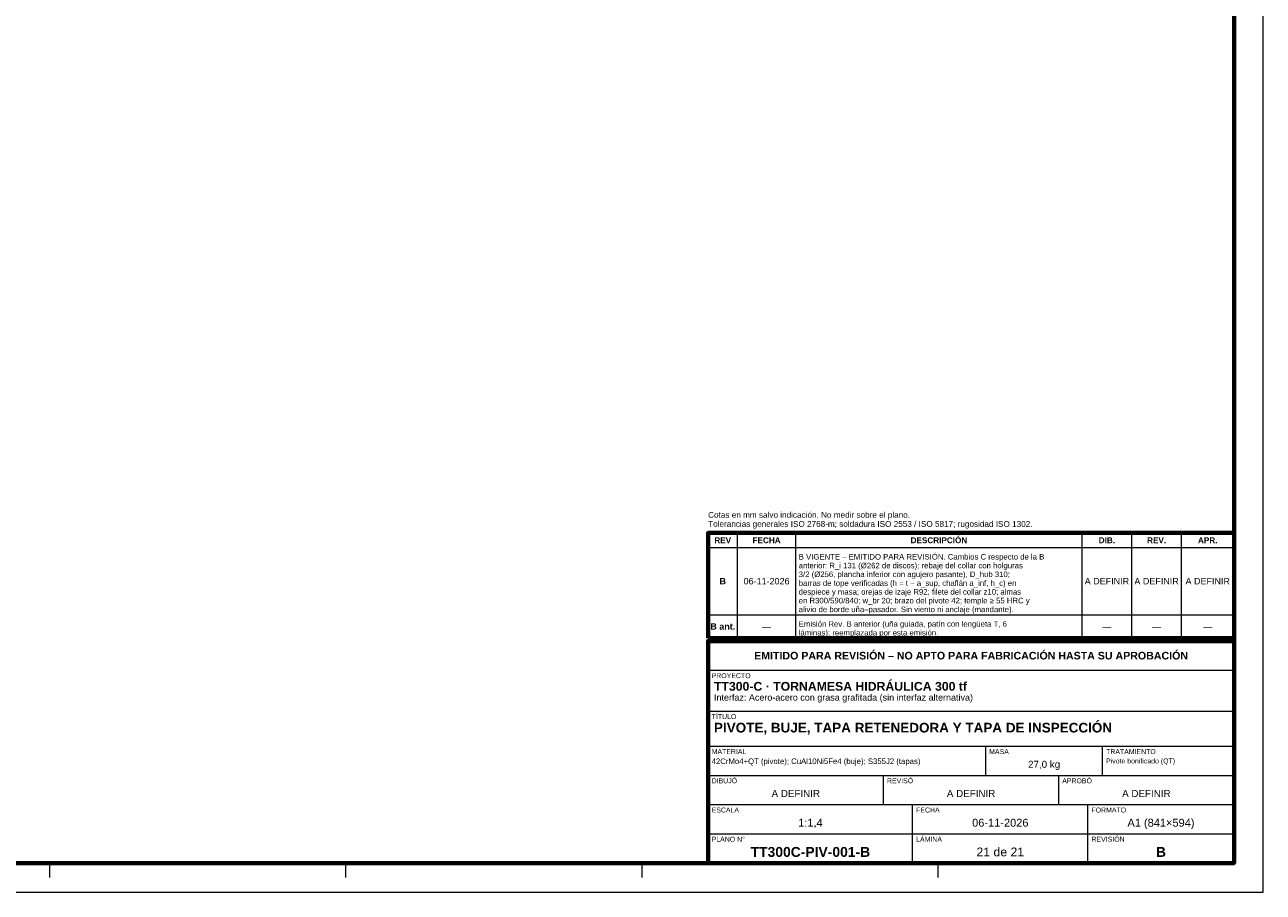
# Model space of a CAD drawing. Header units: millimetres. Extents: x 0 to 841, y 0 to 594.
# Tile 3 of 4: x 417 to 841, y 0 to 297. Entities that reach past the tile are written whole.
import ezdxf
from ezdxf.enums import TextEntityAlignment as Align

# ---------------------------------------------------------------- set-up
doc = ezdxf.new("R2010")
doc.units = ezdxf.units.MM
for name, color, linetype, lineweight in [('FINA', 7, 'CONTINUOUS', 18), ('MARCO', 7, 'CONTINUOUS', 70), ('TXT', 7, 'CONTINUOUS', 25)]:
    doc.layers.add(name, color=color, linetype=linetype, lineweight=lineweight)
doc.styles.add('STD', font='LiberationSans-Regular.ttf')
doc.styles.add('STDB', font='LiberationSans-Bold.ttf')

msp = doc.modelspace()

# ---------------------------------------------------------------- linework, layer by layer
at = {"layer": 'FINA'}
for p, q in [((661, 87), (661, 123)), ((681, 87), (681, 123)), ((779, 87), (779, 123)), ((796, 87), (796, 123)), ((813, 87), (813, 123)), ((651, 118), (831, 118)), ((651, 95), (831, 95)), ((651, 87), (831, 87)), ((651, 86), (831, 86)), ((651, 76), (831, 76)), ((651, 62), (831, 62)), ((651, 50), (831, 50)), ((746, 40), (746, 50)), ((786, 40), (786, 50)), ((651, 40), (831, 40)), ((711, 30), (711, 40)), ((771, 30), (771, 40)), ((651, 30), (831, 30)), ((721, 20), (721, 30)), ((781, 20), (781, 30)), ((651, 20), (831, 20)), ((721, 10), (721, 20)), ((781, 10), (781, 20)), ((425.5, 10), (425.5, 5)), ((526.875, 10), (526.875, 5)), ((628.25, 10), (628.25, 5)), ((729.625, 10), (729.625, 5))]:
    msp.add_line(p, q, dxfattribs=at)
msp.add_lwpolyline([(0, 0), (841, 0), (841, 594), (0, 594)], close=True, dxfattribs=at)
at = {"layer": 'MARCO'}
for points in [[(20, 10), (831, 10), (831, 584), (20, 584)], [(651, 87), (831, 87), (831, 123), (651, 123)], [(651, 10), (831, 10), (831, 86), (651, 86)]]:
    msp.add_lwpolyline(points, close=True, dxfattribs=at)

# ---------------------------------------------------------------- texts
at = {"layer": 'TXT', "style": 'STD'}
for s, p in [('Tolerancias generales ISO 2768-m; soldadura ISO 2553 / ISO 5817; rugosidad ISO 1302.', (651, 124.5)), ('Cotas en mm salvo indicación. No medir sobre el plano.', (651, 127.6))]:
    msp.add_text(s, height=2, dxfattribs=at).set_placement(p, align=Align.BOTTOM_LEFT)
at = {"layer": 'TXT'}
for s, height, style, p in [('REV', 2, 'STDB', (656, 120.5)), ('FECHA', 2, 'STDB', (671, 120.5)), ('DESCRIPCIÓN', 2, 'STDB', (730, 120.5)), ('DIB.', 2, 'STDB', (787.5, 120.5)), ('REV.', 2, 'STDB', (804.5, 120.5)), ('APR.', 2, 'STDB', (822, 120.5)), ('B', 2.2, 'STDB', (656, 106.5)), ('06-11-2026', 2.2, 'STD', (671, 106.5)), ('A DEFINIR', 2.2, 'STD', (787.5, 106.5)), ('A DEFINIR', 2.2, 'STD', (804.5, 106.5)), ('A DEFINIR', 2.2, 'STD', (822, 106.5)), ('B ant.', 2.2, 'STDB', (656, 91)), ('—', 2.2, 'STD', (671, 91)), ('—', 2.2, 'STD', (787.5, 91)), ('—', 2.2, 'STD', (804.5, 91)), ('—', 2.2, 'STD', (822, 91)), ('EMITIDO PARA REVISIÓN – NO APTO PARA FABRICACIÓN HASTA SU APROBACIÓN', 2.6, 'STDB', (741, 81)), ('27,0 kg', 2.4, 'STD', (766, 43.8)), ('A DEFINIR', 2.4, 'STD', (681, 33.8)), ('A DEFINIR', 2.4, 'STD', (741, 33.8)), ('A DEFINIR', 2.4, 'STD', (801, 33.8)), ('A1 (841×594)', 2.7, 'STD', (806, 23.8)), ('1:1,4', 2.7, 'STD', (686, 23.8)), ('06-11-2026', 2.7, 'STD', (751, 23.8)), ('TT300C-PIV-001-B', 3.4, 'STDB', (686, 13.8)), ('21 de 21', 3, 'STD', (751, 13.8)), ('B', 3.4, 'STDB', (806, 13.8))]:
    msp.add_text(s, height=height, dxfattribs=dict(at, style=style)).set_placement(p, align=Align.MIDDLE_CENTER)
for s, height, style, p in [('B VIGENTE – EMITIDO PARA REVISIÓN. Cambios C respecto de la B', 1.9, 'STD', (682, 115.8)), ('anterior: R_i 131 (Ø262 de discos); rebaje del collar con holguras', 1.9, 'STD', (682, 112.8)), ('3/2 (Ø256, plancha inferior con agujero pasante), D_hub 310;', 1.9, 'STD', (682, 109.8)), ('barras de tope verificadas (h = t − a_sup, chaflán a_inf, h_c) en', 1.9, 'STD', (682, 106.8)), ('despiece y masa; orejas de izaje R92; filete del collar z10; almas', 1.9, 'STD', (682, 103.8)), ('en R300/590/840; w_br 20; brazo del pivote 42; temple ≥ 55 HRC y', 1.9, 'STD', (682, 100.8)), ('alivio de borde uña–pasador. Sin viento ni anclaje (mandante).', 1.9, 'STD', (682, 97.8)), ('láminas); reemplazada por esta emisión.', 1.9, 'STD', (682, 89.8)), ('Emisión Rev. B anterior (uña guiada, patín con lengüeta T, 6', 1.9, 'STD', (682, 92.8)), ('PROYECTO', 1.7, 'STD', (652.2, 75)), ('TT300-C · TORNAMESA HIDRÁULICA 300 tf', 3, 'STDB', (653, 72)), ('Interfaz: Acero-acero con grasa grafitada (sin interfaz alternativa)', 2.2, 'STD', (653, 67.8)), ('TÍTULO', 1.7, 'STD', (652.2, 61)), ('PIVOTE, BUJE, TAPA RETENEDORA Y TAPA DE INSPECCIÓN', 3.3, 'STDB', (653, 58)), ('MATERIAL', 1.7, 'STD', (652.2, 49)), ('MASA', 1.7, 'STD', (747.2, 49)), ('TRATAMIENTO', 1.7, 'STD', (787.2, 49)), ('42CrMo4+QT (pivote); CuAl10Ni5Fe4 (buje); S355J2 (tapas)', 1.9, 'STD', (652.2, 45.8)), ('Pivote bonificado (QT)', 1.7, 'STD', (787.2, 45.8)), ('DIBUJÓ', 1.7, 'STD', (652.2, 39)), ('REVISÓ', 1.7, 'STD', (712.2, 39)), ('APROBÓ', 1.7, 'STD', (772.2, 39)), ('ESCALA', 1.7, 'STD', (652.2, 29)), ('FECHA', 1.7, 'STD', (722.2, 29)), ('FORMATO', 1.7, 'STD', (782.2, 29)), ('PLANO N°', 1.7, 'STD', (652.2, 19)), ('LÁMINA', 1.7, 'STD', (722.2, 19)), ('REVISIÓN', 1.7, 'STD', (782.2, 19))]:
    msp.add_text(s, height=height, dxfattribs=dict(at, style=style)).set_placement(p, align=Align.TOP_LEFT)

doc.saveas('drawing.dxf')
